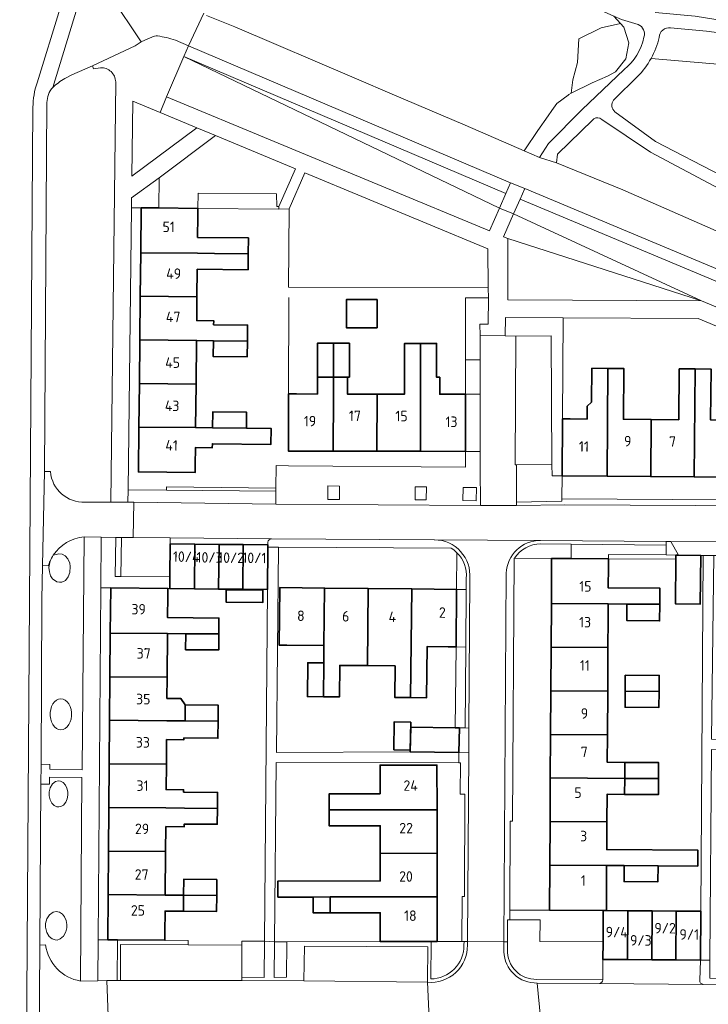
# Model space of a CAD drawing. Extents: x 150256 to 156914, y 461459 to 469481.
# Tile 254 of 256: x 154446 to 154535, y 463872 to 463998. Entities that reach past the tile are written whole.
import ezdxf
from ezdxf.enums import TextEntityAlignment as Align

# ---------------------------------------------------------------- set-up
doc = ezdxf.new("R2010")
doc.units = 0
doc.header["$LTSCALE"] = 0.75
for name, color, linetype, lineweight in [('B-RO-GR-BEPLANTING_CULTUUR_BODEMBEDEKKER-GV', 251, 'CONTINUOUS', 18), ('B-RO-GR-BEPLANTING_CULTUUR_BOSPLANTSOEN-GV', 251, 'CONTINUOUS', 18), ('B-RO-GR-BEPLANTING_CULTUUR_HEESTERS-GV', 251, 'CONTINUOUS', 18), ('B-RO-GR-BEPLANTING_CULTUUR_ROOS-GV', 251, 'CONTINUOUS', 18), ('B-RO-GR-GROENVOORZIENING-GV', 251, 'CONTINUOUS', 18), ('B-RO-IE-TERREINAFSCHEIDING_KUNSTMATIG_HEKWERK-G', 251, 'IE-TERREINAFSCHEIDING-KUNSTMATIG', 18), ('B-RO-IE-TERREINAFSCHEIDING_KUNSTMATIG_MUUR-G', 251, 'IE-TERREINAFSCHEIDING-KUNSTMATIG-DICHT', 18), ('B-RO-OG-BEBOUWING-GV', 6, 'CONTINUOUS', 35), ('B-RO-OG-BEBOUWING-T18', 1, 'CONTINUOUS', 18), ('B-RO-OG-TERREIN_CULTUURSCHEIDING-GV', 251, 'CONTINUOUS', 18), ('B-RO-VH-VERHARDING_ASFALT-GV', 251, 'CONTINUOUS', 18), ('B-RO-VH-VERHARDING_BEDRIJFSVLOERPLAAT-GV', 251, 'CONTINUOUS', 18), ('B-RO-VH-VERHARDING_BETONSTRAATSTEEN-GV', 251, 'CONTINUOUS', 18), ('B-RO-VH-VERHARDING_OPEN-GV', 251, 'CONTINUOUS', 18), ('B-RO-VH-VERHARDING_STRAATBAKSTEEN-GV', 251, 'CONTINUOUS', 18), ('B-RO-VH-VERHARDING_TEGEL-GV', 251, 'CONTINUOUS', 18)]:
    doc.layers.add(name, color=color, linetype=linetype, lineweight=lineweight)
doc.styles.add('NLCS-ISO-M200-T18', font='NLCS-ISO.ttf', dxfattribs={"height": 360})
doc.linetypes.add('IE-TERREINAFSCHEIDING-KUNSTMATIG', pattern='A,4,[82,NLCS.SHX,S=0.75,R=90,X=0,Y=0],4,-2', length=10)
doc.linetypes.add('IE-TERREINAFSCHEIDING-KUNSTMATIG-DICHT', pattern='A,8,-1,[82,NLCS.SHX,S=0.75,R=90,X=0,Y=0],-1', length=10)

msp = doc.modelspace()

# ---------------------------------------------------------------- linework, layer by layer
at = {"layer": 'B-RO-GR-BEPLANTING_CULTUUR_BODEMBEDEKKER-GV'}
for points in [[(154468.994, 463984.15), (154464.281, 463986.118), (154460.797, 463987.572), (154460.674, 463977.947)], [(154469.151, 463973.81), (154469.171, 463975.745), (154479.251, 463975.698), (154479.288, 463974.055), (154479.528, 463974.052), (154481.683, 463978.898), (154471.418, 463983.158), (154464.179, 463977.726), (154464.138, 463973.863)], [(154480.87, 463973.772), (154480.792, 463963.67), (154506.414, 463963.587), (154506.376, 463968.604), (154482.898, 463978.376)], [(154533.839, 463961.913), (154508.94, 463969.952), (154508.963, 463962.058)], [(154515.916, 463939.447), (154515.969, 463946.773), (154516.063, 463959.75), (154508.652, 463959.79), (154508.621, 463957.43), (154509.978, 463957.413), (154514.506, 463957.445), (154514.624, 463940.908), (154514.634, 463939.456)], [(154503.513, 463949.936), (154503.503, 463942.593), (154505.411, 463942.591), (154505.397, 463949.933)], [(154465.541, 463924.974), (154465.556, 463926.455), (154459.269, 463926.498), (154458.541, 463926.503), (154458.621, 463931.536), (154456.742, 463931.551), (154456.691, 463925.055), (154457.945, 463925.045), (154465.279, 463924.985)], [(154529.295, 463929.282), (154529.308, 463930.549), (154517.098, 463930.666), (154517.087, 463928.824), (154521.883, 463928.796), (154521.886, 463929.356)], [(154502.3, 463917.472), (154503.56, 463917.459), (154503.606, 463924.844), (154502.375, 463924.856)], [(154458.795, 463874.608), (154458.828, 463879.841), (154457.577, 463879.852), (154456.339, 463879.862), (154456.298, 463874.584), (154457.439, 463874.615)], [(154477.693, 463879.687), (154474.803, 463879.684), (154474.803, 463879.142), (154474.807, 463875.065), (154477.653, 463875.021)], [(154478.982, 463879.603), (154478.939, 463875.015), (154480.528, 463875.029), (154480.588, 463879.605)]]:
    msp.add_lwpolyline(points, close=True, dxfattribs=at)
for points in [[(154512.683, 463874.763), (154521.162, 463874.712), (154521.174, 463877.315), (154521.188, 463879.596), (154513.084, 463879.644), (154513.1, 463882.417), (154509.198, 463882.392), (154508.898, 463882.39), (154508.916, 463879.605)], [(154503.032, 463879.627), (154499.876, 463879.624), (154499.088, 463879.623), (154499.05, 463874.827)], [(154503.322, 463879.139), (154503.332, 463879.627), (154503.032, 463879.627)], [(154508.916, 463879.605), (154508.923, 463878.581)]]:
    msp.add_lwpolyline(points, dxfattribs=at)
for points in [[(154499.05, 463874.827, 0.4161227), (154503.322, 463879.139)], [(154508.923, 463878.581, 0.4404861), (154512.683, 463874.763)]]:
    msp.add_lwpolyline(points, format="xyb", dxfattribs=at)
at = {"layer": 'B-RO-GR-BEPLANTING_CULTUUR_BOSPLANTSOEN-GV'}
for points in [[(154489.53, 463990.449), (154494.112, 463988.488), (154503.476, 463984.491), (154511.044, 463981.193), (154511.151, 463981.353), (154512.804, 463983.823), (154514.137, 463985.721), (154514.624, 463986.403), (154515.248, 463987.278), (154516.701, 463988.377), (154516.804, 463988.454), (154517.09, 463988.596), (154517.284, 463990.337), (154517.887, 463992.545), (154518.074, 463995.59), (154520.962, 463996.995), (154523.409, 463997.566), (154522.551, 463998.525), (154520.371, 463999.493)], [(154470.256, 463998.608), (154473.898, 463997.141), (154489.508, 463990.459), (154489.53, 463990.449)], [(154525.701, 463997.434), (154523.564, 463998.075), (154522.551, 463998.525), (154523.409, 463997.566)], [(154523.409, 463997.566), (154523.851, 463997.071), (154524.486, 463995.097), (154524.105, 463993.009), (154522.772, 463991.339), (154521.756, 463990.808), (154519.788, 463989.935), (154517.09, 463988.596), (154516.804, 463988.454), (154516.701, 463988.377), (154515.248, 463987.278), (154514.624, 463986.403), (154514.137, 463985.721), (154512.804, 463983.823), (154511.151, 463981.353), (154511.044, 463981.193), (154513.016, 463980.333), (154514.18, 463982.167), (154518.458, 463986.478), (154523.889, 463991.657)], [(154538.942, 463992.076), (154527.352, 463993.07)], [(154525.618, 463990.734), (154522.672, 463987.845)], [(154522.712, 463986.224), (154527.934, 463982.423), (154536.35, 463978.042), (154546.788, 463973.153), (154546.749, 463978.455)], [(154519.865, 463985.183), (154515.336, 463980.787), (154515.207, 463979.674), (154523.714, 463976.177), (154540.975, 463968.607), (154548.081, 463965.774), (154549.484, 463966.26), (154550.627, 463966.909), (154551.541, 463967.525), (154552.113, 463968.174), (154552.518, 463968.724), (154535.417, 463976.701), (154527.273, 463981.046), (154521.031, 463985.246)]]:
    msp.add_lwpolyline(points, dxfattribs=at)
msp.add_lwpolyline([(154517.09, 463988.596), (154519.788, 463989.935), (154521.756, 463990.808), (154522.772, 463991.339), (154524.105, 463993.009), (154524.486, 463995.097), (154523.851, 463997.071), (154523.409, 463997.566), (154520.962, 463996.995), (154518.074, 463995.59), (154517.887, 463992.545), (154517.284, 463990.337)], close=True, dxfattribs=at)
for points in [[(154526.436, 463995.809, 0.3967525), (154525.701, 463997.434)], [(154523.889, 463991.657, 0.1754495), (154526.436, 463995.809)], [(154527.352, 463993.07, -0.0668222), (154525.618, 463990.734)], [(154522.545, 463987.721, 0.4348975), (154522.712, 463986.224)], [(154522.672, 463987.845, 0.044073), (154522.545, 463987.721)], [(154519.986, 463985.297, 0.0551454), (154519.865, 463985.183)], [(154521.031, 463985.246, 0.3703402), (154519.986, 463985.297)]]:
    msp.add_lwpolyline(points, format="xyb", dxfattribs=at)
at = {"layer": 'B-RO-GR-BEPLANTING_CULTUUR_HEESTERS-GV'}
for points in [[(154464.179, 463977.726), (154460.613, 463975.167), (154460.599, 463973.901), (154461.873, 463973.887), (154464.138, 463973.863)], [(154479.525, 463973.699), (154479.528, 463974.052), (154479.288, 463974.055), (154479.251, 463975.698), (154469.171, 463975.745), (154469.151, 463973.81)], [(154505.382, 463957.473), (154505.379, 463958.932), (154506.413, 463958.934), (154506.462, 463962.307), (154503.53, 463962.315), (154503.519, 463954.353), (154505.388, 463954.357)], [(154530.535, 463928.744), (154530.541, 463929.269), (154529.295, 463929.282), (154521.886, 463929.356), (154521.883, 463928.796)], [(154502.193, 463907.076), (154502.733, 463907.068), (154503.495, 463907.056), (154503.56, 463917.459), (154502.3, 463917.472)], [(154521.188, 463879.596), (154521.212, 463883.596), (154514.308, 463883.637), (154509.205, 463883.668), (154509.198, 463882.392), (154513.1, 463882.417), (154513.084, 463879.644)]]:
    msp.add_lwpolyline(points, close=True, dxfattribs=at)
msp.add_lwpolyline([(154513.173, 463930.704, 0.2573511), (154509.809, 463928.868)], format="xyb", dxfattribs=at)
for points in [[(154514.579, 463928.839), (154517.087, 463928.824), (154517.098, 463930.666), (154513.173, 463930.704)], [(154509.809, 463928.868), (154514.579, 463928.839)]]:
    msp.add_lwpolyline(points, dxfattribs=at)
at = {"layer": 'B-RO-GR-BEPLANTING_CULTUUR_ROOS-GV'}
msp.add_lwpolyline([(154514.624, 463940.908), (154510.052, 463940.849), (154510.058, 463936.09), (154515.893, 463936.176), (154515.894, 463936.476), (154515.916, 463939.447), (154514.634, 463939.456)], close=True, dxfattribs=at)
at = {"layer": 'B-RO-GR-GROENVOORZIENING-GV'}
for points in [[(154485.832, 463938.147), (154485.816, 463936.425), (154487.337, 463936.411), (154487.353, 463938.132)], [(154497.033, 463936.364), (154498.482, 463936.354), (154498.493, 463938.05), (154497.045, 463938.06)], [(154503.201, 463937.974), (154503.178, 463936.267), (154504.903, 463936.243), (154504.926, 463937.951)]]:
    msp.add_lwpolyline(points, close=True, dxfattribs=at)
at = {"layer": 'B-RO-IE-TERREINAFSCHEIDING_KUNSTMATIG_HEKWERK-G'}
for points in [[(154479.528, 463974.052), (154479.288, 463974.055), (154479.251, 463975.698), (154469.171, 463975.745), (154469.151, 463973.81)], [(154480.792, 463949.968), (154480.809, 463962.379)], [(154516.063, 463959.75), (154515.969, 463946.773)], [(154503.513, 463949.936), (154505.397, 463949.933)], [(154503.503, 463942.593), (154505.411, 463942.591)], [(154465.111, 463938.023), (154479.159, 463937.871)], [(154517.087, 463928.824), (154517.098, 463930.666)], [(154521.883, 463928.796), (154521.886, 463929.356), (154529.295, 463929.282)], [(154529.295, 463929.282), (154530.541, 463929.269)], [(154480.588, 463879.605), (154478.982, 463879.603)], [(154492.576, 463879.617), (154480.588, 463879.605)]]:
    msp.add_lwpolyline(points, dxfattribs=at)
at = {"layer": 'B-RO-IE-TERREINAFSCHEIDING_KUNSTMATIG_MUUR-G'}
msp.add_lwpolyline([(154464.911, 463879.792), (154467.911, 463879.767)], dxfattribs=at)
at = {"layer": 'B-RO-OG-BEBOUWING-GV'}
for points in [[(154469.14, 463972.81), (154469.151, 463973.81), (154464.138, 463973.863), (154461.873, 463973.887), (154461.811, 463968.116), (154469.089, 463968.038), (154471.267, 463968.015), (154475.616, 463967.969), (154475.638, 463970.019), (154469.111, 463970.088)], [(154471.267, 463968.015), (154469.089, 463968.038), (154461.811, 463968.116), (154461.751, 463962.516), (154469.029, 463962.439), (154469.067, 463965.988), (154475.594, 463965.919), (154475.616, 463967.969)], [(154471.169, 463958.866), (154471.174, 463959.366), (154468.997, 463959.389), (154469.029, 463962.439), (154461.751, 463962.516), (154461.691, 463956.917), (154468.969, 463956.839), (154471.147, 463956.816), (154475.497, 463956.769), (154475.519, 463958.819)], [(154492.169, 463962.094), (154488.223, 463962.099), (154488.218, 463958.483), (154492.164, 463958.477)], [(154461.691, 463956.917), (154461.632, 463951.317), (154468.91, 463951.239), (154468.969, 463956.839)], [(154471.147, 463956.816), (154471.125, 463954.766), (154475.475, 463954.719), (154475.497, 463956.769)], [(154486.552, 463952.14), (154486.552, 463956.49), (154484.502, 463956.49), (154484.502, 463952.14)], [(154486.552, 463952.14), (154488.358, 463952.14), (154488.602, 463952.14), (154488.602, 463956.49), (154486.552, 463956.49)], [(154497.752, 463956.474), (154495.702, 463956.474), (154495.702, 463949.947), (154492.152, 463949.952), (154492.142, 463942.609), (154497.742, 463942.601)], [(154503.503, 463942.593), (154503.513, 463949.936), (154502.513, 463949.937), (154500.202, 463949.941), (154500.202, 463952.124), (154499.802, 463952.124), (154499.802, 463956.474), (154497.752, 463956.474), (154497.742, 463942.601)], [(154515.969, 463946.773), (154515.916, 463939.447), (154521.702, 463939.405), (154521.803, 463953.261), (154519.753, 463953.276), (154519.721, 463948.926), (154519.153, 463948.404), (154519.141, 463946.75), (154516.969, 463946.766)], [(154521.702, 463939.405), (154527.302, 463939.364), (154527.355, 463946.69), (154523.805, 463946.716), (154523.853, 463953.246), (154521.803, 463953.261)], [(154530.952, 463953.195), (154530.905, 463946.665), (154527.355, 463946.69), (154527.302, 463939.364), (154532.902, 463939.323), (154533.002, 463953.18)], [(154538.502, 463939.283), (154538.555, 463946.609), (154535.005, 463946.635), (154535.052, 463953.165), (154533.002, 463953.18), (154532.902, 463939.323)], [(154486.542, 463942.617), (154486.552, 463949.96), (154486.552, 463952.14), (154484.502, 463952.14), (154484.502, 463949.963), (154481.792, 463949.966), (154480.792, 463949.968), (154480.782, 463942.625)], [(154486.552, 463949.96), (154486.542, 463942.617), (154492.142, 463942.609), (154492.152, 463949.952), (154488.355, 463949.957), (154488.358, 463952.14), (154486.552, 463952.14)], [(154461.632, 463951.317), (154461.572, 463945.717), (154468.85, 463945.64), (154468.91, 463951.239)], [(154471.028, 463945.616), (154475.377, 463945.57), (154475.399, 463947.62), (154471.049, 463947.666)], [(154468.85, 463945.64), (154461.572, 463945.717), (154461.51, 463939.946), (154468.788, 463939.868), (154468.799, 463940.868), (154468.823, 463943.09), (154471, 463943.067), (154471.006, 463943.567), (154478.529, 463943.486), (154478.551, 463945.536), (154475.377, 463945.57), (154471.028, 463945.616)], [(154465.556, 463926.455), (154465.541, 463924.974), (154468.714, 463924.943), (154468.771, 463930.67), (154465.598, 463930.702)], [(154468.771, 463930.67), (154468.714, 463924.943), (154471.814, 463924.912), (154471.871, 463930.639)], [(154474.913, 463924.881), (154474.97, 463930.609), (154471.871, 463930.639), (154471.814, 463924.912)], [(154474.913, 463924.881), (154478.086, 463924.849), (154478.141, 463930.3), (154478.143, 463930.577), (154474.97, 463930.609)], [(154521.877, 463927.796), (154521.883, 463928.796), (154517.087, 463928.824), (154514.579, 463928.839), (154514.544, 463923.038), (154521.848, 463922.994), (154524.24, 463922.98), (154528.473, 463922.955), (154528.492, 463925.005), (154528.461, 463925.005), (154521.86, 463925.044)], [(154530.535, 463928.744), (154530.478, 463923.008), (154533.677, 463922.976), (154533.74, 463929.237), (154530.877, 463929.266), (154530.541, 463929.269)], [(154471.832, 463919.134), (154471.849, 463921.184), (154465.248, 463921.238), (154465.271, 463923.985), (154465.279, 463924.985), (154457.945, 463925.045), (154457.898, 463919.248), (154465.232, 463919.188), (154467.592, 463919.169)], [(154477.485, 463924.755), (154472.786, 463924.802), (154472.77, 463923.222), (154477.47, 463923.175)], [(154485.339, 463917.646), (154485.415, 463925.03), (154479.653, 463925.089), (154479.577, 463917.705), (154480.577, 463917.694)], [(154485.415, 463925.03), (154485.339, 463917.646), (154485.316, 463915.424), (154485.272, 463911.074), (154487.322, 463911.053), (154487.363, 463915.103), (154490.913, 463915.067), (154491.015, 463924.973)], [(154496.614, 463924.916), (154491.015, 463924.973), (154490.913, 463915.067), (154494.463, 463915.03), (154494.421, 463910.981), (154496.471, 463910.96)], [(154501.3, 463917.482), (154502.3, 463917.472), (154502.375, 463924.856), (154496.614, 463924.916), (154496.471, 463910.96), (154498.521, 463910.939), (154498.588, 463917.51)], [(154514.544, 463923.038), (154514.511, 463917.438), (154521.814, 463917.394), (154521.836, 463920.988), (154521.848, 463922.994)], [(154524.24, 463922.98), (154524.24, 463920.851), (154528.452, 463920.811), (154528.473, 463922.955)], [(154457.898, 463919.248), (154457.852, 463913.648), (154465.186, 463913.588), (154465.232, 463919.188)], [(154471.832, 463919.134), (154467.592, 463919.169), (154467.575, 463917.119), (154471.815, 463917.084)], [(154521.78, 463911.794), (154521.814, 463917.394), (154514.511, 463917.438), (154514.477, 463911.838)], [(154485.316, 463915.424), (154483.266, 463915.445), (154483.222, 463911.095), (154485.272, 463911.074)], [(154465.186, 463913.588), (154457.852, 463913.648), (154457.807, 463908.048), (154465.141, 463907.988), (154467.501, 463907.969), (154467.517, 463910.019), (154466.976, 463910.844), (154465.164, 463910.858)], [(154528.381, 463911.755), (154528.393, 463913.805), (154524.043, 463913.831), (154524.031, 463911.781)], [(154514.477, 463911.838), (154514.443, 463906.238), (154521.747, 463906.194), (154521.78, 463911.794)], [(154524.031, 463911.781), (154524.019, 463909.731), (154528.369, 463909.705), (154528.381, 463911.755)], [(154471.741, 463907.935), (154471.758, 463909.985), (154467.517, 463910.019), (154467.501, 463907.969)], [(154471.741, 463907.935), (154467.501, 463907.969), (154465.141, 463907.988), (154457.807, 463908.048), (154457.761, 463902.448), (154465.095, 463902.389), (154465.119, 463905.392), (154465.12, 463905.572), (154467.354, 463905.554), (154467.356, 463905.782), (154471.723, 463905.746), (154471.724, 463905.885)], [(154496.482, 463907.818), (154494.373, 463907.851), (154494.315, 463904.262), (154496.425, 463904.228)], [(154502.733, 463907.068), (154502.193, 463907.076), (154496.482, 463907.168), (154496.431, 463903.998), (154502.682, 463903.898)], [(154521.747, 463906.194), (154514.443, 463906.238), (154514.41, 463900.638), (154523.964, 463900.581), (154523.976, 463902.631), (154521.726, 463902.645)], [(154457.761, 463902.448), (154457.715, 463896.849), (154465.049, 463896.789), (154467.409, 463896.77), (154471.65, 463896.735), (154471.666, 463898.785), (154467.426, 463898.82), (154467.308, 463898.821), (154467.31, 463899.129), (154465.068, 463899.147), (154465.095, 463902.389)], [(154485.989, 463896.545), (154499.859, 463896.558), (154499.853, 463902.293), (154492.554, 463902.286), (154492.555, 463901.286), (154492.557, 463898.601), (154485.987, 463898.595)], [(154523.964, 463900.581), (154528.314, 463900.555), (154528.326, 463902.605), (154523.976, 463902.631)], [(154514.41, 463900.638), (154514.376, 463895.039), (154521.68, 463894.995), (154521.701, 463898.545), (154523.952, 463898.531), (154523.964, 463900.581)], [(154528.314, 463900.555), (154523.964, 463900.581), (154523.952, 463898.531), (154528.302, 463898.505)], [(154465.004, 463891.189), (154465.03, 463894.387), (154467.39, 463894.368), (154467.392, 463894.72), (154471.633, 463894.685), (154471.65, 463896.735), (154467.409, 463896.77), (154465.049, 463896.789), (154457.715, 463896.849), (154457.67, 463891.249)], [(154492.565, 463890.951), (154499.864, 463890.958), (154499.859, 463896.558), (154485.989, 463896.545), (154485.991, 463894.495), (154492.561, 463894.495)], [(154514.342, 463889.439), (154521.646, 463889.395), (154523.897, 463889.381), (154528.247, 463889.355), (154533.345, 463889.325), (154533.354, 463891.374), (154521.658, 463891.445), (154521.68, 463894.995), (154514.376, 463895.039)], [(154457.624, 463885.649), (154464.958, 463885.589), (154465.004, 463891.189), (154457.67, 463891.249)], [(154492.565, 463890.951), (154492.568, 463887.401), (154479.431, 463887.388), (154479.433, 463885.338), (154483.953, 463885.343), (154486.115, 463885.345), (154499.87, 463885.358), (154499.864, 463890.958)], [(154521.212, 463883.596), (154521.611, 463883.591), (154521.617, 463884.591), (154521.646, 463889.395), (154514.342, 463889.439), (154514.308, 463883.637)], [(154528.247, 463889.355), (154523.897, 463889.381), (154523.884, 463887.331), (154528.234, 463887.305)], [(154471.558, 463885.535), (154471.575, 463887.585), (154467.335, 463887.62), (154467.318, 463885.57)], [(154464.958, 463885.589), (154457.624, 463885.649), (154457.577, 463879.852), (154458.828, 463879.841), (154464.911, 463879.792), (154464.919, 463880.792), (154464.941, 463883.539), (154467.301, 463883.52), (154467.318, 463885.57)], [(154467.318, 463885.57), (154467.301, 463883.52), (154471.542, 463883.485), (154471.558, 463885.535)], [(154486.12, 463883.298), (154486.115, 463885.345), (154483.953, 463885.343), (154483.955, 463883.293)], [(154499.088, 463879.623), (154499.876, 463879.624), (154499.87, 463885.358), (154486.115, 463885.345), (154486.12, 463883.298), (154492.57, 463883.312), (154492.575, 463880.617), (154492.576, 463879.617)], [(154521.212, 463883.596), (154521.188, 463879.596), (154521.174, 463877.315), (154524.336, 463877.296), (154524.373, 463883.574), (154521.611, 463883.591)], [(154527.436, 463877.278), (154527.473, 463883.555), (154524.373, 463883.574), (154524.336, 463877.296)], [(154527.473, 463883.555), (154527.436, 463877.278), (154530.536, 463877.259), (154530.573, 463883.537)], [(154530.573, 463883.537), (154530.536, 463877.259), (154533.697, 463877.24), (154533.735, 463883.518)]]:
    msp.add_lwpolyline(points, close=True, dxfattribs=at)
at = {"layer": 'B-RO-OG-TERREIN_CULTUURSCHEIDING-GV'}
for points in [[(154529.845, 463997.01, 0.4463371), (154528.408, 463995.781)], [(154528.408, 463995.781, -0.0671472), (154527.352, 463993.07)], [(154458.587, 463990.057, 0.4203362), (154456.63, 463991.878)], [(154450.501, 463989.362, 0.1778829), (154449.762, 463987.401)], [(154452.035, 463990.486, 0.048171), (154450.501, 463989.362)], [(154450.217, 463939.988, 0.4062983), (154454.67, 463936.063)], [(154454.525, 463931.594, 0.2325533), (154450.568, 463929.252)], [(154450.568, 463929.252, 0.0417725), (154450.159, 463928.498)], [(154450.159, 463928.498, 0.0300514), (154449.937, 463927.895)], [(154449.588, 463879.179, 0.3283571), (154454.07, 463874.549)]]:
    msp.add_lwpolyline(points, format="xyb", dxfattribs=at)
for points in [[(154539.438, 463995.856), (154538.049, 463996.095), (154534.453, 463996.599), (154529.845, 463997.01)], [(154527.352, 463993.07), (154538.942, 463992.076), (154539.333, 463995.028), (154539.438, 463995.856)], [(154455.591, 463992.142), (154452.959, 463990.948), (154452.035, 463990.486)], [(154456.63, 463991.878), (154455.758, 463991.742), (154455.591, 463992.142)], [(154454.67, 463936.063), (154457.967, 463936.051), (154458.587, 463990.057)], [(154449.762, 463987.401), (154449.463, 463940.02), (154450.217, 463939.988)], [(154449.937, 463927.895), (154449.182, 463927.914), (154449.106, 463923.545), (154448.997, 463902.399), (154450.125, 463902.354), (154450.116, 463901.754), (154454.281, 463901.687), (154454.525, 463931.594)], [(154450.568, 463929.252), (154450.931, 463929.338), (154451.299, 463929.425), (154451.701, 463929.396), (154452.087, 463929.194), (154452.451, 463928.806), (154452.693, 463928.216), (154452.736, 463927.82), (154452.706, 463927.053), (154452.489, 463926.475), (154452.134, 463926.026), (154451.654, 463925.77), (154451.39, 463925.778), (154451.008, 463925.823), (154450.467, 463926.228), (154450.22, 463926.611), (154450.082, 463927.102), (154450.013, 463927.696), (154450.125, 463928.311), (154450.159, 463928.498)], [(154450.159, 463928.498), (154450.125, 463928.311), (154450.013, 463927.696), (154450.082, 463927.102), (154450.22, 463926.611), (154450.467, 463926.228), (154451.008, 463925.823), (154451.39, 463925.778), (154451.654, 463925.77), (154452.134, 463926.026), (154452.489, 463926.475), (154452.706, 463927.053), (154452.736, 463927.82), (154452.693, 463928.216), (154452.451, 463928.806), (154452.087, 463929.194), (154451.701, 463929.396), (154451.299, 463929.425), (154450.931, 463929.338), (154450.568, 463929.252)], [(154454.07, 463874.549), (154454.245, 463900.685), (154450.087, 463900.739), (154450.078, 463899.822), (154448.978, 463899.83), (154448.856, 463879.173), (154449.588, 463879.179)]]:
    msp.add_lwpolyline(points, dxfattribs=at)
for points in [[(154467.336, 463993.309), (154508.703, 463975.736), (154509.308, 463977.109), (154467.927, 463994.687)], [(154507.875, 463973.859), (154467.336, 463993.309), (154465.129, 463988.159), (154506.585, 463970.931)], [(154508.703, 463975.736), (154467.336, 463993.309), (154507.875, 463973.859)], [(154556.218, 463957.49), (154511.125, 463976.349), (154510.521, 463974.976), (154555.626, 463956.111)], [(154510.521, 463974.976), (154509.695, 463973.103), (154533.839, 463961.913), (154554.422, 463953.309), (154554.79, 463954.166), (154555.626, 463956.111)], [(154508.94, 463969.952), (154533.839, 463961.913), (154509.695, 463973.103), (154508.405, 463970.174)], [(154451.545, 463910.803), (154451.259, 463910.76), (154450.986, 463910.631), (154450.737, 463910.424), (154450.524, 463910.147), (154450.355, 463909.811), (154450.238, 463909.432), (154450.179, 463909.026), (154450.179, 463908.612), (154450.238, 463908.206), (154450.355, 463907.827), (154450.524, 463907.491), (154450.737, 463907.214), (154450.986, 463907.007), (154451.259, 463906.878), (154451.545, 463906.835), (154451.831, 463906.878), (154452.104, 463907.007), (154452.353, 463907.214), (154452.566, 463907.491), (154452.735, 463907.827), (154452.852, 463908.206), (154452.911, 463908.612), (154452.911, 463909.026), (154452.852, 463909.432), (154452.735, 463909.811), (154452.566, 463910.147), (154452.353, 463910.424), (154452.104, 463910.631), (154451.831, 463910.76)], [(154451.545, 463910.803), (154451.831, 463910.76), (154452.104, 463910.631), (154452.353, 463910.424), (154452.566, 463910.147), (154452.735, 463909.811), (154452.852, 463909.432), (154452.911, 463909.026), (154452.911, 463908.612), (154452.852, 463908.206), (154452.735, 463907.827), (154452.566, 463907.491), (154452.353, 463907.214), (154452.104, 463907.007), (154451.831, 463906.878), (154451.545, 463906.835), (154451.259, 463906.878), (154450.986, 463907.007), (154450.737, 463907.214), (154450.524, 463907.491), (154450.355, 463907.827), (154450.238, 463908.206), (154450.179, 463908.612), (154450.179, 463909.026), (154450.238, 463909.432), (154450.355, 463909.811), (154450.524, 463910.147), (154450.737, 463910.424), (154450.986, 463910.631), (154451.259, 463910.76)], [(154451.519, 463900.228), (154451.234, 463900.282), (154450.855, 463900.18), (154450.463, 463899.876), (154450.156, 463899.353), (154450.029, 463898.84), (154450.025, 463898.323), (154450.152, 463897.838), (154450.391, 463897.384), (154450.697, 463897.08), (154451.05, 463896.928), (154451.269, 463896.915), (154451.552, 463896.963), (154451.865, 463897.154), (154452.187, 463897.525), (154452.374, 463897.964), (154452.452, 463898.434), (154452.441, 463898.87), (154452.334, 463899.333), (154452.139, 463899.72), (154451.837, 463900.063)], [(154451.519, 463900.228), (154451.837, 463900.063), (154452.139, 463899.72), (154452.334, 463899.333), (154452.441, 463898.87), (154452.452, 463898.434), (154452.374, 463897.964), (154452.187, 463897.525), (154451.865, 463897.154), (154451.552, 463896.963), (154451.269, 463896.915), (154451.05, 463896.928), (154450.697, 463897.08), (154450.391, 463897.384), (154450.152, 463897.838), (154450.025, 463898.323), (154450.029, 463898.84), (154450.156, 463899.353), (154450.463, 463899.876), (154450.855, 463900.18), (154451.234, 463900.282)], [(154449.575, 463881.959), (154449.566, 463881.449), (154449.727, 463880.775), (154450.025, 463880.269), (154450.41, 463879.961), (154450.818, 463879.828), (154451.056, 463879.814), (154451.452, 463879.949), (154451.869, 463880.316), (154452.176, 463880.853), (154452.306, 463881.371), (154452.302, 463881.83), (154452.209, 463882.34), (154452.016, 463882.796), (154451.75, 463883.124), (154451.378, 463883.387), (154450.951, 463883.487), (154450.552, 463883.4), (154450.066, 463883.042), (154449.739, 463882.551)], [(154449.575, 463881.959), (154449.739, 463882.551), (154450.066, 463883.042), (154450.552, 463883.4), (154450.951, 463883.487), (154451.378, 463883.387), (154451.75, 463883.124), (154452.016, 463882.796), (154452.209, 463882.34), (154452.302, 463881.83), (154452.306, 463881.371), (154452.176, 463880.853), (154451.869, 463880.316), (154451.452, 463879.949), (154451.056, 463879.814), (154450.818, 463879.828), (154450.41, 463879.961), (154450.025, 463880.269), (154449.727, 463880.775), (154449.566, 463881.449)]]:
    msp.add_lwpolyline(points, close=True, dxfattribs=at)
at = {"layer": 'B-RO-VH-VERHARDING_ASFALT-GV'}
for points in [[(154457.944, 464001.082), (154461.873, 463995.202), (154462.314, 463995.41), (154463.217, 463995.803)], [(154448.484, 463989.92), (154451.448, 463999.528), (154451.166, 463999.535), (154451.03, 463999.541), (154446.259, 463999.527), (154446.259, 463999.176)], [(154451.448, 463999.528), (154448.484, 463989.92)], [(154450.501, 463989.362), (154453.63, 463999.557), (154453.683, 463999.731)], [(154520.371, 463999.493), (154522.551, 463998.525), (154523.564, 463998.075), (154525.701, 463997.434)], [(154466.249, 463995.402), (154467.927, 463994.687), (154469.922, 463998.909)], [(154469.922, 463998.909), (154467.927, 463994.687), (154509.308, 463977.109), (154511.125, 463976.349), (154556.218, 463957.49), (154558.028, 463956.753), (154619.056, 463931.367), (154620.859, 463930.618), (154674.313, 463908.383), (154675.202, 463907.949), (154683.794, 463905.689), (154687.785, 463904.623)], [(154503.476, 463984.491), (154494.112, 463988.488), (154489.53, 463990.449), (154489.508, 463990.459), (154473.898, 463997.141), (154470.256, 463998.608)], [(154529.845, 463997.01), (154534.453, 463996.599), (154538.049, 463996.095), (154538.343, 463997.641), (154532.995, 463998.494), (154527.87, 463998.956)], [(154523.889, 463991.657), (154518.458, 463986.478), (154514.18, 463982.167), (154513.016, 463980.333), (154515.207, 463979.674), (154515.336, 463980.787), (154519.865, 463985.183)], [(154522.672, 463987.845), (154525.618, 463990.734)], [(154446.791, 463813.103), (154447.173, 463872.673), (154447.966, 463986.814)], [(154447.966, 463986.814), (154447.173, 463872.673), (154446.791, 463813.103)], [(154448.688, 463810.61), (154448.668, 463812.533), (154448.586, 463824.126), (154448.596, 463843.522), (154448.6, 463846.056), (154448.768, 463866.556), (154448.856, 463879.173), (154448.978, 463899.83), (154448.997, 463902.399), (154449.106, 463923.545), (154449.182, 463927.914), (154449.463, 463940.02), (154449.762, 463987.401)], [(154536.35, 463978.042), (154527.934, 463982.423), (154522.712, 463986.224)], [(154678.746, 463911.643), (154674.102, 463913.442), (154672.199, 463914.253), (154670.543, 463914.945), (154664.714, 463917.342), (154663.667, 463917.767), (154648.616, 463923.875), (154629.688, 463931.918), (154622.987, 463934.765), (154621.318, 463935.416), (154609.217, 463940.218), (154599.811, 463943.95), (154595.553, 463945.52), (154570.633, 463956.293), (154558.241, 463961.65), (154556.806, 463962.296), (154548.081, 463965.774), (154540.975, 463968.607), (154523.714, 463976.177), (154515.207, 463979.674), (154513.016, 463980.333), (154511.044, 463981.193), (154503.476, 463984.491)], [(154521.031, 463985.246), (154527.273, 463981.046), (154535.417, 463976.701), (154552.518, 463968.724), (154557.26, 463966.512)], [(154513.168, 463931.154), (154499.541, 463931.236)], [(154503.926, 463903.878), (154503.775, 463879.618), (154508.452, 463879.602), (154508.742, 463926.929)], [(154504.064, 463926.243), (154503.945, 463907.048), (154503.926, 463903.878)], [(154508.444, 463878.318), (154508.452, 463879.602), (154503.775, 463879.618), (154503.772, 463879.142)], [(154498.646, 463874.394), (154498.87, 463869.722)], [(154512.537, 463869.822), (154513.165, 463869.821), (154513.165, 463869.876), (154512.731, 463874.292)]]:
    msp.add_lwpolyline(points, dxfattribs=at)
for points in [[(154525.701, 463997.434, -0.3967525), (154526.436, 463995.809)], [(154528.408, 463995.781, -0.4463371), (154529.845, 463997.01)], [(154463.217, 463995.803, -0.1336099), (154463.958, 463995.96)], [(154463.958, 463995.96, -0.0593502), (154466.249, 463995.402)], [(154526.436, 463995.809, -0.1754495), (154523.889, 463991.657)], [(154527.352, 463993.07, 0.0671472), (154528.408, 463995.781)], [(154525.618, 463990.734, 0.0668222), (154527.352, 463993.07)], [(154447.966, 463986.814, -0.0772685), (154448.484, 463989.92)], [(154448.484, 463989.92, 0.0772685), (154447.966, 463986.814)], [(154449.762, 463987.401, -0.1778829), (154450.501, 463989.362)], [(154522.712, 463986.224, -0.4348975), (154522.545, 463987.721)], [(154522.545, 463987.721, -0.044073), (154522.672, 463987.845)], [(154519.865, 463985.183, -0.0551454), (154519.986, 463985.297)], [(154519.986, 463985.297, -0.3703402), (154521.031, 463985.246)], [(154499.541, 463931.236, -0.4375413), (154504.064, 463926.243)], [(154508.742, 463926.929, -0.4023816), (154513.168, 463931.154)], [(154503.772, 463879.142, -0.4413579), (154498.646, 463874.394)], [(154512.731, 463874.292, -0.4148875), (154508.444, 463878.318)]]:
    msp.add_lwpolyline(points, format="xyb", dxfattribs=at)
for points in [[(154460.846, 463931.519), (154465.606, 463931.473), (154478.601, 463931.347), (154499.506, 463931.236), (154499.541, 463931.236), (154513.168, 463931.154), (154529.312, 463930.999), (154529.912, 463930.996), (154540.51, 463930.953), (154554.813, 463930.907), (154554.795, 463935.518), (154549.862, 463935.542), (154516.282, 463935.709), (154510.058, 463935.622), (154505.433, 463935.625), (154479.162, 463935.817), (154460.911, 463936.053)], [(154457.604, 463870.076), (154498.87, 463869.722), (154498.646, 463874.394), (154482.759, 463874.57), (154474.808, 463874.609), (154459.195, 463874.605), (154458.795, 463874.608), (154457.439, 463874.615)], [(154520.721, 463874.251), (154512.731, 463874.292), (154513.165, 463869.876), (154513.165, 463869.821), (154517.828, 463869.817), (154535.241, 463869.628), (154540.082, 463869.535), (154554.247, 463869.417), (154554.246, 463869.317), (154556.386, 463869.306), (154556.501, 463869.312), (154556.501, 463869.371), (154557.371, 463873.957), (154534.019, 463874.124)]]:
    msp.add_lwpolyline(points, close=True, dxfattribs=at)
at = {"layer": 'B-RO-VH-VERHARDING_BEDRIJFSVLOERPLAAT-GV'}
msp.add_lwpolyline([(154508.703, 463975.736), (154507.875, 463973.859), (154509.695, 463973.103), (154510.521, 463974.976), (154511.125, 463976.349), (154509.308, 463977.109)], close=True, dxfattribs=at)
at = {"layer": 'B-RO-VH-VERHARDING_BETONSTRAATSTEEN-GV'}
for points in [[(154509.978, 463957.413), (154508.621, 463957.43), (154505.382, 463957.473), (154505.388, 463954.357), (154505.397, 463949.933), (154505.411, 463942.591), (154505.415, 463940.592), (154505.433, 463935.625), (154510.058, 463935.622), (154510.058, 463936.09), (154510.052, 463940.849), (154509.892, 463940.848)], [(154510.052, 463940.849), (154514.624, 463940.908), (154514.506, 463957.445), (154509.978, 463957.413), (154509.892, 463940.848)], [(154479.162, 463935.817), (154479.155, 463937.482), (154465.107, 463937.623), (154460.199, 463937.672), (154460.168, 463936.067), (154460.911, 463936.053)], [(154465.606, 463931.473), (154460.846, 463931.519), (154459.326, 463931.531), (154459.269, 463926.498), (154465.556, 463926.455), (154465.598, 463930.702)], [(154540.376, 463930.503), (154540.51, 463930.953), (154529.912, 463930.996), (154530.877, 463929.266), (154533.74, 463929.237), (154534.065, 463929.235), (154535.402, 463929.197), (154535.785, 463929.204), (154538.945, 463929.141), (154538.935, 463928.647), (154539.822, 463928.639)], [(154502.733, 463907.068), (154502.682, 463903.898), (154503.926, 463903.878), (154503.945, 463907.048), (154503.495, 463907.056)], [(154467.906, 463879.191), (154459.224, 463879.252), (154459.195, 463874.605), (154474.808, 463874.609), (154474.807, 463875.065), (154474.803, 463879.142)], [(154498.646, 463874.394), (154498.683, 463878.941), (154482.842, 463879.044), (154482.759, 463874.57)]]:
    msp.add_lwpolyline(points, close=True, dxfattribs=at)
for points in [[(154478.601, 463931.347), (154465.606, 463931.473), (154465.598, 463930.702)], [(154465.598, 463930.702), (154468.771, 463930.67), (154471.871, 463930.639), (154474.97, 463930.609), (154478.143, 463930.577), (154478.144, 463930.915)], [(154533.596, 463874.608), (154533.697, 463877.24), (154530.536, 463877.259), (154527.436, 463877.278), (154524.336, 463877.296), (154521.174, 463877.315), (154521.162, 463874.712)], [(154520.721, 463874.251), (154534.019, 463874.124)]]:
    msp.add_lwpolyline(points, dxfattribs=at)
for points in [[(154478.144, 463930.915, -0.4016056), (154478.601, 463931.347)], [(154521.162, 463874.712, -0.3791677), (154520.721, 463874.251)], [(154534.019, 463874.124, -0.3693843), (154533.596, 463874.608)]]:
    msp.add_lwpolyline(points, format="xyb", dxfattribs=at)
at = {"layer": 'B-RO-VH-VERHARDING_OPEN-GV'}
msp.add_lwpolyline([(154503.513, 463949.936), (154505.397, 463949.933), (154505.388, 463954.357), (154503.519, 463954.353)], close=True, dxfattribs=at)
at = {"layer": 'B-RO-VH-VERHARDING_STRAATBAKSTEEN-GV'}
msp.add_lwpolyline([(154529.312, 463930.999), (154529.308, 463930.549), (154529.295, 463929.282), (154530.541, 463929.269), (154530.877, 463929.266), (154529.912, 463930.996)], close=True, dxfattribs=at)
at = {"layer": 'B-RO-VH-VERHARDING_TEGEL-GV'}
for points in [[(154452.035, 463990.486), (154452.959, 463990.948), (154455.591, 463992.142), (154461.105, 463994.683), (154461.873, 463995.202), (154457.944, 464001.082), (154457.322, 464000.677), (154455.792, 464000.221), (154453.63, 463999.557), (154450.501, 463989.362)], [(154463.217, 463995.803), (154462.314, 463995.41), (154461.873, 463995.202), (154461.105, 463994.683), (154455.591, 463992.142), (154455.758, 463991.742), (154456.63, 463991.878)], [(154458.587, 463990.057), (154457.967, 463936.051), (154460.168, 463936.067), (154460.199, 463937.672), (154460.599, 463973.901), (154460.613, 463975.167), (154464.179, 463977.726), (154471.418, 463983.158), (154468.994, 463984.15), (154460.674, 463977.947), (154460.797, 463987.572), (154464.281, 463986.118), (154465.129, 463988.159), (154467.336, 463993.309), (154467.927, 463994.687), (154466.249, 463995.402)], [(154554.422, 463953.309), (154533.839, 463961.913), (154508.963, 463962.058), (154508.94, 463969.952), (154508.405, 463970.174), (154509.695, 463973.103), (154507.875, 463973.859), (154506.585, 463970.931), (154465.129, 463988.159), (154464.281, 463986.118), (154468.994, 463984.15), (154471.418, 463983.158), (154481.683, 463978.898), (154479.528, 463974.052), (154479.525, 463973.699), (154480.87, 463973.772), (154482.898, 463978.376), (154506.376, 463968.604), (154506.414, 463963.587), (154506.462, 463962.307), (154506.413, 463958.934), (154505.379, 463958.932), (154505.382, 463957.473), (154508.621, 463957.43), (154508.652, 463959.79), (154516.063, 463959.75), (154533.397, 463959.656), (154554.731, 463950.766)], [(154450.217, 463939.988), (154449.463, 463940.02), (154449.182, 463927.914), (154449.937, 463927.895)], [(154454.525, 463931.594), (154456.742, 463931.551), (154458.621, 463931.536), (154459.326, 463931.531), (154460.846, 463931.519), (154460.911, 463936.053), (154460.168, 463936.067), (154457.967, 463936.051), (154454.67, 463936.063)], [(154499.541, 463931.236), (154499.506, 463931.236), (154478.601, 463931.347)], [(154529.308, 463930.549), (154529.312, 463930.999), (154513.168, 463931.154)], [(154478.144, 463930.915), (154478.143, 463930.577), (154478.141, 463930.3), (154479.484, 463930.291), (154501.691, 463930.156)], [(154513.173, 463930.704), (154517.098, 463930.666), (154529.308, 463930.549)], [(154502.424, 463929.572), (154502.375, 463924.856), (154503.606, 463924.844)], [(154508.742, 463926.929), (154508.452, 463879.602), (154508.916, 463879.605), (154508.898, 463882.39), (154509.198, 463882.392), (154509.205, 463883.668), (154509.27, 463895.107), (154509.57, 463895.105), (154509.783, 463928.826), (154509.809, 463928.868)], [(154503.616, 463926.283), (154503.606, 463924.844), (154503.56, 463917.459), (154503.495, 463907.056), (154503.945, 463907.048), (154504.064, 463926.243)], [(154503.606, 463924.844), (154503.616, 463926.283)], [(154477.693, 463879.687), (154477.653, 463875.021), (154474.807, 463875.065), (154474.808, 463874.609), (154482.759, 463874.57), (154482.842, 463879.044), (154498.683, 463878.941), (154498.646, 463874.394)], [(154499.05, 463874.827), (154499.088, 463879.623), (154492.576, 463879.617), (154480.588, 463879.605), (154480.528, 463875.029), (154478.939, 463875.015), (154478.982, 463879.603), (154477.693, 463879.687)], [(154503.772, 463879.142), (154503.775, 463879.618), (154503.332, 463879.627), (154503.322, 463879.139)], [(154508.923, 463878.581), (154508.916, 463879.605), (154508.452, 463879.602), (154508.444, 463878.318)], [(154449.588, 463879.179), (154448.856, 463879.173), (154448.768, 463866.556)], [(154557.344, 463874.407), (154551.293, 463874.462), (154551.296, 463874.762), (154534.904, 463874.897), (154534.919, 463877.233), (154533.697, 463877.24), (154533.596, 463874.608)], [(154454.044, 463869.927), (154456.26, 463870.02), (154457.604, 463870.076), (154457.439, 463874.615), (154456.298, 463874.584), (154454.07, 463874.549)], [(154521.162, 463874.712), (154512.683, 463874.763)], [(154512.731, 463874.292), (154520.721, 463874.251)], [(154534.019, 463874.124), (154557.371, 463873.957)]]:
    msp.add_lwpolyline(points, dxfattribs=at)
for points in [[(154463.958, 463995.96, 0.1336099), (154463.217, 463995.803)], [(154466.249, 463995.402, 0.0593502), (154463.958, 463995.96)], [(154456.63, 463991.878, -0.4203362), (154458.587, 463990.057)], [(154450.501, 463989.362, -0.048171), (154452.035, 463990.486)], [(154454.67, 463936.063, -0.4062983), (154450.217, 463939.988)], [(154450.568, 463929.252, -0.2325533), (154454.525, 463931.594)], [(154478.601, 463931.347, 0.4016056), (154478.144, 463930.915)], [(154504.064, 463926.243, 0.4375413), (154499.541, 463931.236)], [(154513.168, 463931.154, 0.4023816), (154508.742, 463926.929)], [(154501.691, 463930.156, -0.0553223), (154502.424, 463929.572)], [(154509.809, 463928.868, -0.2573511), (154513.173, 463930.704)], [(154450.159, 463928.498, -0.0417725), (154450.568, 463929.252)], [(154502.424, 463929.572, -0.2219942), (154503.616, 463926.283)], [(154503.616, 463926.283, 0.2219942), (154502.424, 463929.572)], [(154449.937, 463927.895, -0.0300514), (154450.159, 463928.498)], [(154454.07, 463874.549, -0.3283571), (154449.588, 463879.179)], [(154498.646, 463874.394, 0.4413579), (154503.772, 463879.142)], [(154503.322, 463879.139, -0.4161227), (154499.05, 463874.827)], [(154508.444, 463878.318, 0.4148875), (154512.731, 463874.292)], [(154512.683, 463874.763, -0.4404861), (154508.923, 463878.581)], [(154520.721, 463874.251, 0.3791677), (154521.162, 463874.712)], [(154533.596, 463874.608, 0.3693843), (154534.019, 463874.124)]]:
    msp.add_lwpolyline(points, format="xyb", dxfattribs=at)
for points in [[(154479.162, 463935.817), (154505.433, 463935.625), (154505.415, 463940.592), (154505.411, 463942.591), (154503.503, 463942.593), (154503.5, 463940.549), (154480.779, 463940.754), (154479.188, 463940.768), (154479.159, 463937.871), (154479.155, 463937.482)], [(154465.111, 463938.023), (154465.107, 463937.623), (154479.155, 463937.482), (154479.159, 463937.871)], [(154485.832, 463938.147), (154487.353, 463938.132), (154487.337, 463936.411), (154485.816, 463936.425)], [(154497.033, 463936.364), (154497.045, 463938.06), (154498.493, 463938.05), (154498.482, 463936.354)], [(154503.201, 463937.974), (154504.926, 463937.951), (154504.903, 463936.243), (154503.178, 463936.267)], [(154510.058, 463935.622), (154516.282, 463935.709), (154549.862, 463935.542), (154549.865, 463936.003), (154544.311, 463936.031), (154544.312, 463936.331), (154515.894, 463936.476), (154515.893, 463936.176), (154510.058, 463936.09)], [(154456.691, 463925.055), (154456.742, 463931.551), (154454.525, 463931.594), (154454.281, 463901.687), (154450.116, 463901.754), (154450.125, 463902.354), (154448.997, 463902.399), (154448.978, 463899.83), (154450.078, 463899.822), (154450.087, 463900.739), (154454.245, 463900.685), (154454.07, 463874.549), (154456.298, 463874.584), (154456.339, 463879.862)], [(154458.621, 463931.536), (154458.541, 463926.503), (154459.269, 463926.498), (154459.326, 463931.531)], [(154478.086, 463924.849), (154477.693, 463879.687), (154478.982, 463879.603), (154479.2, 463902.607), (154502.661, 463902.582), (154502.682, 463903.898), (154496.431, 463903.998), (154479.241, 463903.922), (154479.484, 463930.291), (154478.141, 463930.3)], [(154533.735, 463883.518), (154533.697, 463877.24), (154534.919, 463877.233), (154535.093, 463904.295), (154558.247, 463904.196), (154561.464, 463904.183), (154561.474, 463905.495), (154535.115, 463905.637), (154535.402, 463929.197), (154534.065, 463929.235)], [(154503.775, 463879.618), (154503.926, 463903.878), (154502.682, 463903.898), (154502.661, 463902.582), (154502.867, 463902.582), (154502.842, 463898.544), (154503.452, 463898.543), (154503.372, 463885.39), (154503.072, 463885.392), (154503.032, 463879.627), (154503.332, 463879.627)], [(154458.828, 463879.841), (154458.795, 463874.608), (154459.195, 463874.605), (154459.224, 463879.252), (154467.906, 463879.191), (154467.911, 463879.767), (154464.911, 463879.792)]]:
    msp.add_lwpolyline(points, close=True, dxfattribs=at)

# ---------------------------------------------------------------- texts
at = {"layer": 'B-RO-OG-BEBOUWING-T18', "style": 'NLCS-ISO-M200-T18'}
for s, rotation, p in [('51', 359.4, (154465.396, 463971.437)), ('49', 359.3, (154466.035, 463965.435)), ('47', 359.3, (154465.97, 463959.873)), ('45', 359.3, (154465.901, 463954.003)), ('43', 359.3, (154465.835, 463948.454)), ('17', 359.8, (154489.316, 463947.16)), ('15', 359.7, (154495.304, 463947.132)), ('19', 359.7, (154483.549, 463946.483)), ('13', 359.7, (154501.716, 463946.4)), ('41', 359.3, (154465.775, 463943.369)), ('11', 359.6, (154518.734, 463943.22)), ('9', 359.6, (154524.35, 463943.912)), ('7', 359.6, (154530.11, 463943.869)), ('10/4', 359.2, (154467.65, 463929.062)), ('10/3', 359.3, (154470.644, 463928.971)), ('10/2', 359.3, (154473.413, 463928.934)), ('10/1', 359.2, (154476.4, 463928.909)), ('15', 359.6, (154518.911, 463925.253)), ('39', 359.5, (154461.539, 463922.317)), ('8', 359.3, (154482.374, 463921.477)), ('6', 359.3, (154488.142, 463921.407)), ('2', 359.3, (154500.543, 463921.886)), ('4', 359.3, (154494.131, 463921.335)), ('13', 359.6, (154518.88, 463920.657)), ('37', 359.5, (154462.188, 463916.642)), ('11', 359.6, (154518.842, 463915.097)), ('35', 359.5, (154462.133, 463910.773)), ('9', 359.6, (154518.801, 463908.926)), ('33', 359.5, (154462.081, 463905.213)), ('7', 359.6, (154518.767, 463903.984)), ('31', 359.5, (154462.029, 463899.651)), ('24', 359.8, (154496.471, 463899.66)), ('5', 359.6, (154517.971, 463898.743)), ('29', 359.5, (154461.977, 463894.091)), ('22', 359.9, (154495.889, 463894.191)), ('3', 359.6, (154518.694, 463893.176)), ('27', 359.5, (154461.922, 463888.234)), ('20', 359.9, (154495.874, 463887.981)), ('1', 359.6, (154518.655, 463887.468)), ('25', 359.8, (154461.447, 463883.622)), ('18', 359.9, (154496.432, 463882.944)), ('9/4', 359.6, (154522.94, 463880.84)), ('9/2', 359.6, (154529.155, 463881.338)), ('9/3', 359.5, (154526.04, 463879.773)), ('9/1', 359.6, (154532.26, 463880.53))]:
    msp.add_text(s, height=1.35, rotation=rotation, dxfattribs=at).set_placement(p, align=Align.MIDDLE)

doc.saveas('drawing.dxf')
